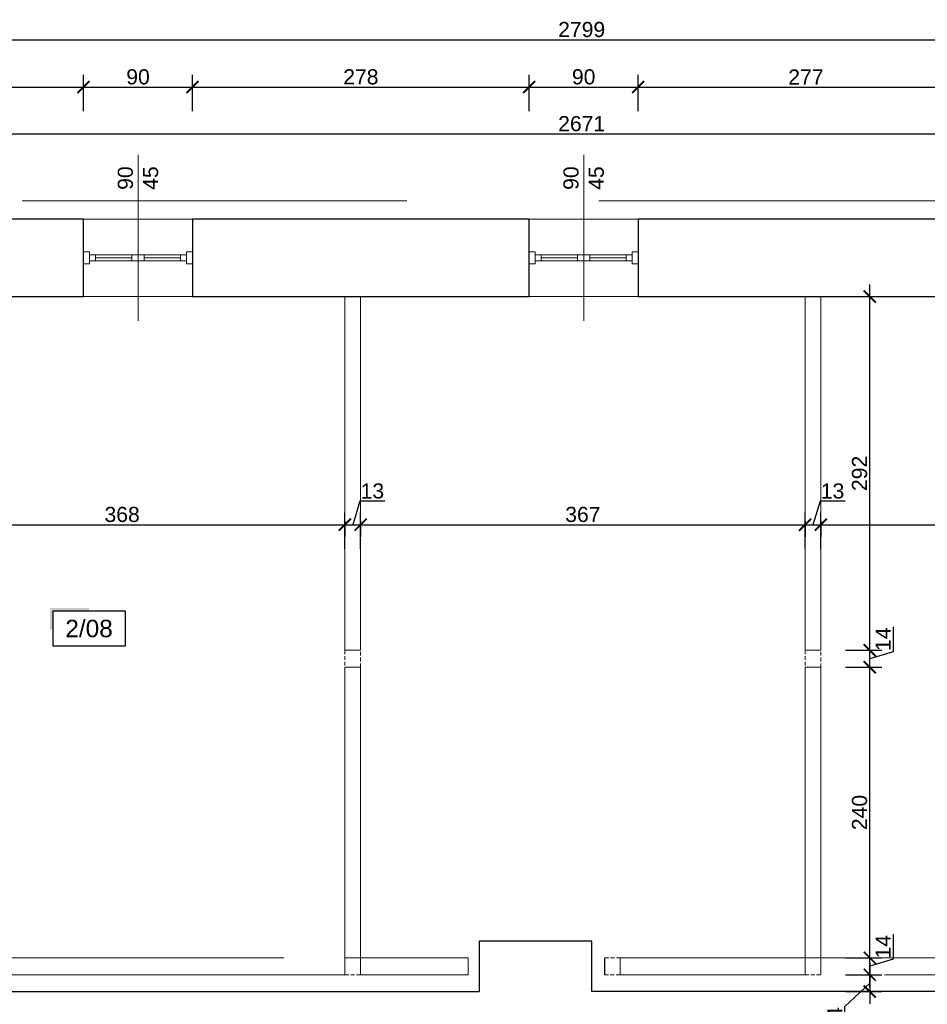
# Model space of a CAD drawing. Header units: millimetres. Extents: x 2709036 to 2756280, y 168165 to 192362.
# Tile 148 of 192: x 2725087 to 2725837, y 186406 to 187219. Entities that reach past the tile are written whole.
import ezdxf
from ezdxf.enums import TextEntityAlignment as Align

# ---------------------------------------------------------------- set-up
doc = ezdxf.new("R2010")
doc.units = ezdxf.units.MM
doc.header["$MEASUREMENT"] = 0
doc.linetypes.add('HIDDEN2', pattern=[4.7625, 3.175, -1.5875])
doc.layers.add('6 - OPISY', color=7, linetype='Continuous')
for name, color, linetype, lineweight in [('__MAZ_OPIS_STOLARKA', 7, 'Continuous', 0), ('__MAZ_SCHODY', 7, 'Continuous', 0), ('__MAZ_STOLARKA OKIENNA', 7, 'Continuous', 9), ('__MAZ_WYMIARY', 7, 'Continuous', 9), ('__MAZ_ŚCIANY ISTNIEJĄCE', 7, 'Continuous', 30), ('A-Wall-Open', 8, 'Continuous', 15)]:
    doc.layers.add(name, color=color, linetype=linetype, lineweight=lineweight)
doc.styles.add('Arial', font='arial.ttf')
doc.styles.add('Dimensions', font='arial.ttf')
doc.styles.get("Standard").update_dxf_attribs({"font": 'arial.ttf'})
doc.styles.add('styl1', font='arial.ttf')
doc.dimstyles.new('100', dxfattribs={"dimtxt": 10, "dimasz": 10, "dimexe": 18, "dimexo": 15, "dimgap": 9, "dimtad": 1, "dimdec": 1, "dimrnd": 0.5, "dimdsep": 46, "dimtxsty": 'Dimensions', "dimblk": 'ARCHTICK', "dimcen": 9, "dimdle": 10, "dimadec": 1, "dimazin": 2, "dimtfac": 1, "dimtdec": 4, "dimtofl": 0, "dimtmove": 2, "dimatfit": 3, "dimfxl": 1, "dimtolj": 1, "dimtzin": 0, "dimarcsym": 0})

# ---------------------------------------------------------------- blocks, each defined once
blk = doc.blocks.new('*U9')
at = {"ltscale": 10}
blk.add_hatch(color=256, dxfattribs=at).paths.add_polyline_path([(0, 26), (-25, 26), (-27, 26), (-27, 11.46), (-25, 11.46), (-25, 24), (0, 24)])
blk.add_lwpolyline([(-25, 0), (25, 0), (25, 24), (-25, 24)], close=True, dxfattribs=at)
at = {"layer": '6 - OPISY'}
for tag, p in [('NRPOM', (0, 6)), ('WYSPOM', (3.39, -15.66))]:
    blk.add_attdef(tag, text='', height=12, dxfattribs=at).set_placement(p, align=Align.CENTER)
blk = doc.blocks.new('_ArchTick')
at = {"color": 0, "linetype": 'ByBlock', "const_width": 0.15}
blk.add_lwpolyline([(-0.5, -0.5), (0.5, 0.5)], dxfattribs=at)
blk = doc.blocks.new('*D536')
at = {"layer": '__MAZ_WYMIARY', "color": 0, "lineweight": -2}
for p, q in [((2724977.82, 186802.16), (2725365.82, 186802.16)), ((2724987.82, 186805.05), (2724987.82, 186792.16)), ((2725355.82, 186805.05), (2725355.82, 186792.16))]:
    blk.add_line(p, q, dxfattribs=at)
at = {"layer": 'Defpoints', "color": 0, "lineweight": 30}
for p in [(2724987.82, 186820.05), (2725355.82, 186820.05), (2725355.82, 186802.16)]:
    blk.add_point(p, dxfattribs=at)
at = {"layer": '__MAZ_WYMIARY', "color": 0, "lineweight": -2, "xscale": 10, "yscale": 10, "zscale": 10, "rotation": 180}
blk.add_blockref('_ArchTick', (2724987.82, 186802.16), dxfattribs=at)
at = {"layer": '__MAZ_WYMIARY', "color": 0, "lineweight": -2, "xscale": 10, "yscale": 10, "zscale": 10}
blk.add_blockref('_ArchTick', (2725355.82, 186802.16), dxfattribs=at)
at = {"layer": '__MAZ_WYMIARY', "color": 0, "lineweight": 5, "insert": (2725171.82, 186810.54), "char_height": 12.5, "attachment_point": 5, "style": 'Arial'}
blk.add_mtext('\\A1;368', dxfattribs=at)
blk = doc.blocks.new('*D537')
at = {"layer": '__MAZ_WYMIARY', "color": 0, "lineweight": -2}
for p, q in [((2725358.82, 186802.16), (2725745.82, 186802.16)), ((2725368.82, 186805.05), (2725368.82, 186792.16)), ((2725735.82, 186805.05), (2725735.82, 186792.16))]:
    blk.add_line(p, q, dxfattribs=at)
at = {"layer": 'Defpoints', "color": 0, "lineweight": 30}
for p in [(2725368.82, 186820.05), (2725735.82, 186820.05), (2725735.82, 186802.16)]:
    blk.add_point(p, dxfattribs=at)
at = {"layer": '__MAZ_WYMIARY', "color": 0, "lineweight": -2, "xscale": 10, "yscale": 10, "zscale": 10, "rotation": 180}
blk.add_blockref('_ArchTick', (2725368.82, 186802.16), dxfattribs=at)
at = {"layer": '__MAZ_WYMIARY', "color": 0, "lineweight": -2, "xscale": 10, "yscale": 10, "zscale": 10}
blk.add_blockref('_ArchTick', (2725735.82, 186802.16), dxfattribs=at)
at = {"layer": '__MAZ_WYMIARY', "color": 0, "lineweight": 5, "insert": (2725552.32, 186810.54), "char_height": 12.5, "attachment_point": 5, "style": 'Arial'}
blk.add_mtext('\\A1;367', dxfattribs=at)
blk = doc.blocks.new('*D538')
at = {"layer": '__MAZ_WYMIARY', "color": 0, "lineweight": -2}
for p, q in [((2725738.82, 186802.16), (2726128.82, 186802.16)), ((2725748.82, 186805.05), (2725748.82, 186792.16)), ((2726118.82, 186805.05), (2726118.82, 186792.16))]:
    blk.add_line(p, q, dxfattribs=at)
at = {"layer": 'Defpoints', "color": 0, "lineweight": 30}
for p in [(2725748.82, 186820.05), (2726118.82, 186820.05), (2726118.82, 186802.16)]:
    blk.add_point(p, dxfattribs=at)
at = {"layer": '__MAZ_WYMIARY', "color": 0, "lineweight": -2, "xscale": 10, "yscale": 10, "zscale": 10, "rotation": 180}
blk.add_blockref('_ArchTick', (2725748.82, 186802.16), dxfattribs=at)
at = {"layer": '__MAZ_WYMIARY', "color": 0, "lineweight": -2, "xscale": 10, "yscale": 10, "zscale": 10}
blk.add_blockref('_ArchTick', (2726118.82, 186802.16), dxfattribs=at)
at = {"layer": '__MAZ_WYMIARY', "color": 0, "lineweight": 5, "insert": (2725933.82, 186810.54), "char_height": 12.5, "attachment_point": 5, "style": 'Arial'}
blk.add_mtext('\\A1;370', dxfattribs=at)
blk = doc.blocks.new('*D542')
at = {"layer": '__MAZ_WYMIARY', "color": 0, "lineweight": -2}
for p, q in [((2724151.82, 187182.63), (2724151.82, 187212.63)), ((2726950.82, 187182.63), (2726950.82, 187212.63)), ((2724141.82, 187202.63), (2726960.82, 187202.63))]:
    blk.add_line(p, q, dxfattribs=at)
at = {"layer": 'Defpoints', "color": 0, "lineweight": 30}
for p in [(2726950.82, 187202.63), (2724151.82, 187054.55), (2726950.82, 187054.55)]:
    blk.add_point(p, dxfattribs=at)
at = {"layer": '__MAZ_WYMIARY', "color": 0, "lineweight": -2, "xscale": 10, "yscale": 10, "zscale": 10, "rotation": 180}
blk.add_blockref('_ArchTick', (2724151.82, 187202.63), dxfattribs=at)
at = {"layer": '__MAZ_WYMIARY', "color": 0, "lineweight": -2, "xscale": 10, "yscale": 10, "zscale": 10}
blk.add_blockref('_ArchTick', (2726950.82, 187202.63), dxfattribs=at)
at = {"layer": '__MAZ_WYMIARY', "color": 0, "lineweight": 5, "insert": (2725551.32, 187211.01), "char_height": 12.5, "attachment_point": 5, "style": 'Arial'}
blk.add_mtext('\\A1;2799', dxfattribs=at)
blk = doc.blocks.new('*D560')
at = {"layer": '__MAZ_WYMIARY', "color": 0, "lineweight": -2}
for p, q in [((2724215.82, 187104.89), (2724215.82, 187134.89)), ((2726886.82, 187104.89), (2726886.82, 187134.89)), ((2724205.82, 187124.89), (2726896.82, 187124.89))]:
    blk.add_line(p, q, dxfattribs=at)
at = {"layer": 'Defpoints', "color": 0, "lineweight": 30}
for p in [(2726886.82, 187124.89), (2724215.82, 186990.55), (2726886.82, 186990.55)]:
    blk.add_point(p, dxfattribs=at)
at = {"layer": '__MAZ_WYMIARY', "color": 0, "lineweight": -2, "xscale": 10, "yscale": 10, "zscale": 10, "rotation": 180}
blk.add_blockref('_ArchTick', (2724215.82, 187124.89), dxfattribs=at)
at = {"layer": '__MAZ_WYMIARY', "color": 0, "lineweight": -2, "xscale": 10, "yscale": 10, "zscale": 10}
blk.add_blockref('_ArchTick', (2726886.82, 187124.89), dxfattribs=at)
at = {"layer": '__MAZ_WYMIARY', "color": 0, "lineweight": 5, "insert": (2725551.32, 187133.27), "char_height": 12.5, "attachment_point": 5, "style": 'Arial'}
blk.add_mtext('\\A1;2671', dxfattribs=at)
blk = doc.blocks.new('*D564')
at = {"layer": '__MAZ_WYMIARY', "color": 0, "lineweight": -2}
for p, q in [((2724860.98, 187143.58), (2724860.98, 187173.58)), ((2725139.98, 187143.58), (2725139.98, 187173.58)), ((2724850.98, 187163.58), (2725149.98, 187163.58))]:
    blk.add_line(p, q, dxfattribs=at)
at = {"layer": 'Defpoints', "color": 0, "lineweight": 30}
for p in [(2725139.98, 187163.58), (2724860.98, 187054.55), (2725139.98, 187054.55)]:
    blk.add_point(p, dxfattribs=at)
at = {"layer": '__MAZ_WYMIARY', "color": 0, "lineweight": -2, "xscale": 10, "yscale": 10, "zscale": 10, "rotation": 180}
blk.add_blockref('_ArchTick', (2724860.98, 187163.58), dxfattribs=at)
at = {"layer": '__MAZ_WYMIARY', "color": 0, "lineweight": -2, "xscale": 10, "yscale": 10, "zscale": 10}
blk.add_blockref('_ArchTick', (2725139.98, 187163.58), dxfattribs=at)
at = {"layer": '__MAZ_WYMIARY', "color": 0, "lineweight": 5, "insert": (2725000.48, 187171.96), "char_height": 12.5, "attachment_point": 5, "style": 'Arial'}
blk.add_mtext('\\A1;279', dxfattribs=at)
blk = doc.blocks.new('*D565')
at = {"layer": '__MAZ_WYMIARY', "color": 0, "lineweight": -2}
for p, q in [((2725139.98, 187143.58), (2725139.98, 187173.58)), ((2725229.98, 187143.58), (2725229.98, 187173.58)), ((2725129.98, 187163.58), (2725239.98, 187163.58))]:
    blk.add_line(p, q, dxfattribs=at)
at = {"layer": 'Defpoints', "color": 0, "lineweight": 30}
for p in [(2725229.98, 187163.58), (2725139.98, 187054.61), (2725229.98, 187054.55)]:
    blk.add_point(p, dxfattribs=at)
at = {"layer": '__MAZ_WYMIARY', "color": 0, "lineweight": -2, "xscale": 10, "yscale": 10, "zscale": 10, "rotation": 180}
blk.add_blockref('_ArchTick', (2725139.98, 187163.58), dxfattribs=at)
at = {"layer": '__MAZ_WYMIARY', "color": 0, "lineweight": -2, "xscale": 10, "yscale": 10, "zscale": 10}
blk.add_blockref('_ArchTick', (2725229.98, 187163.58), dxfattribs=at)
at = {"layer": '__MAZ_WYMIARY', "color": 0, "lineweight": 5, "insert": (2725184.98, 187171.96), "char_height": 12.5, "attachment_point": 5, "style": 'Arial'}
blk.add_mtext('\\A1;90', dxfattribs=at)
blk = doc.blocks.new('*D566')
at = {"layer": '__MAZ_WYMIARY', "color": 0, "lineweight": -2}
for p, q in [((2725229.98, 187143.58), (2725229.98, 187173.58)), ((2725507.98, 187143.58), (2725507.98, 187173.58)), ((2725219.98, 187163.58), (2725517.98, 187163.58))]:
    blk.add_line(p, q, dxfattribs=at)
at = {"layer": 'Defpoints', "color": 0, "lineweight": 30}
for p in [(2725507.98, 187163.58), (2725229.98, 187054.55), (2725507.98, 187054.55)]:
    blk.add_point(p, dxfattribs=at)
at = {"layer": '__MAZ_WYMIARY', "color": 0, "lineweight": -2, "xscale": 10, "yscale": 10, "zscale": 10, "rotation": 180}
blk.add_blockref('_ArchTick', (2725229.98, 187163.58), dxfattribs=at)
at = {"layer": '__MAZ_WYMIARY', "color": 0, "lineweight": -2, "xscale": 10, "yscale": 10, "zscale": 10}
blk.add_blockref('_ArchTick', (2725507.98, 187163.58), dxfattribs=at)
at = {"layer": '__MAZ_WYMIARY', "color": 0, "lineweight": 5, "insert": (2725368.98, 187171.96), "char_height": 12.5, "attachment_point": 5, "style": 'Arial'}
blk.add_mtext('\\A1;278', dxfattribs=at)
blk = doc.blocks.new('*D567')
at = {"layer": '__MAZ_WYMIARY', "color": 0, "lineweight": -2}
for p, q in [((2725507.98, 187143.58), (2725507.98, 187173.58)), ((2725597.98, 187143.58), (2725597.98, 187173.58)), ((2725497.98, 187163.58), (2725607.98, 187163.58))]:
    blk.add_line(p, q, dxfattribs=at)
at = {"layer": 'Defpoints', "color": 0, "lineweight": 30}
for p in [(2725597.98, 187163.58), (2725507.98, 187054.55), (2725597.98, 187054.55)]:
    blk.add_point(p, dxfattribs=at)
at = {"layer": '__MAZ_WYMIARY', "color": 0, "lineweight": -2, "xscale": 10, "yscale": 10, "zscale": 10, "rotation": 180}
blk.add_blockref('_ArchTick', (2725507.98, 187163.58), dxfattribs=at)
at = {"layer": '__MAZ_WYMIARY', "color": 0, "lineweight": -2, "xscale": 10, "yscale": 10, "zscale": 10}
blk.add_blockref('_ArchTick', (2725597.98, 187163.58), dxfattribs=at)
at = {"layer": '__MAZ_WYMIARY', "color": 0, "lineweight": 5, "insert": (2725552.98, 187171.96), "char_height": 12.5, "attachment_point": 5, "style": 'Arial'}
blk.add_mtext('\\A1;90', dxfattribs=at)
blk = doc.blocks.new('*D568')
at = {"layer": '__MAZ_WYMIARY', "color": 0, "lineweight": -2}
for p, q in [((2725597.98, 187143.58), (2725597.98, 187173.58)), ((2725874.98, 187143.58), (2725874.98, 187173.58)), ((2725587.98, 187163.58), (2725884.98, 187163.58))]:
    blk.add_line(p, q, dxfattribs=at)
at = {"layer": 'Defpoints', "color": 0, "lineweight": 30}
for p in [(2725874.98, 187163.58), (2725597.98, 187054.55), (2725874.98, 187054.55)]:
    blk.add_point(p, dxfattribs=at)
at = {"layer": '__MAZ_WYMIARY', "color": 0, "lineweight": -2, "xscale": 10, "yscale": 10, "zscale": 10, "rotation": 180}
blk.add_blockref('_ArchTick', (2725597.98, 187163.58), dxfattribs=at)
at = {"layer": '__MAZ_WYMIARY', "color": 0, "lineweight": -2, "xscale": 10, "yscale": 10, "zscale": 10}
blk.add_blockref('_ArchTick', (2725874.98, 187163.58), dxfattribs=at)
at = {"layer": '__MAZ_WYMIARY', "color": 0, "lineweight": 5, "insert": (2725736.48, 187171.85), "char_height": 12.5, "attachment_point": 5, "style": 'Arial'}
blk.add_mtext('\\A1;277', dxfattribs=at)
blk = doc.blocks.new('*D627')
at = {"layer": '__MAZ_WYMIARY', "color": 0, "lineweight": -2}
for p, q in [((2725789.21, 186440.46), (2725789.21, 186406.55)), ((2725769.21, 186430.46), (2725799.21, 186430.46)), ((2725768.72, 186404.34), (2725789.21, 186423.51)), ((2725769.21, 186416.55), (2725799.21, 186416.55)), ((2725768.72, 186383.66), (2725768.72, 186404.34))]:
    blk.add_line(p, q, dxfattribs=at)
at = {"layer": 'Defpoints', "color": 0, "lineweight": 30}
for p in [(2725748.82, 186430.46), (2725748.82, 186416.55), (2725789.21, 186416.55)]:
    blk.add_point(p, dxfattribs=at)
at = {"layer": '__MAZ_WYMIARY', "color": 0, "lineweight": -2, "xscale": 10, "yscale": 10, "zscale": 10}
for p, rotation in [((2725789.21, 186430.46), 90), ((2725789.21, 186416.55), 270)]:
    blk.add_blockref('_ArchTick', p, dxfattribs=dict(at, rotation=rotation))
at = {"layer": '__MAZ_WYMIARY', "color": 0, "lineweight": 5, "insert": (2725760.45, 186394), "char_height": 12.5, "attachment_point": 5, "rotation": 90, "style": 'Arial'}
blk.add_mtext('\\A1;14', dxfattribs=at)
blk = doc.blocks.new('*D628')
at = {"layer": '__MAZ_WYMIARY', "color": 0, "lineweight": -2}
for p, q in [((2725808.48, 186463.93), (2725808.48, 186443.25)), ((2725789.21, 186420.46), (2725789.21, 186454.46)), ((2725769.21, 186444.46), (2725799.21, 186444.46)), ((2725808.48, 186443.25), (2725789.21, 186437.46)), ((2725769.21, 186430.46), (2725799.21, 186430.46))]:
    blk.add_line(p, q, dxfattribs=at)
at = {"layer": 'Defpoints', "color": 0, "lineweight": 30}
for p in [(2725748.88, 186444.46), (2725789.21, 186444.46), (2725748.88, 186430.46)]:
    blk.add_point(p, dxfattribs=at)
at = {"layer": '__MAZ_WYMIARY', "color": 0, "lineweight": -2, "xscale": 10, "yscale": 10, "zscale": 10}
for p, rotation in [((2725789.21, 186444.46), 90), ((2725789.21, 186430.46), 270)]:
    blk.add_blockref('_ArchTick', p, dxfattribs=dict(at, rotation=rotation))
at = {"layer": '__MAZ_WYMIARY', "color": 0, "lineweight": 5, "insert": (2725800.21, 186453.59), "char_height": 12.5, "attachment_point": 5, "rotation": 90, "style": 'Arial'}
blk.add_mtext('\\A1;14', dxfattribs=at)
blk = doc.blocks.new('*D629')
at = {"layer": '__MAZ_WYMIARY', "color": 0, "lineweight": -2}
for p, q in [((2725789.21, 186434.46), (2725789.21, 186694.46)), ((2725769.21, 186684.46), (2725799.21, 186684.46)), ((2725769.21, 186444.46), (2725799.21, 186444.46))]:
    blk.add_line(p, q, dxfattribs=at)
at = {"layer": 'Defpoints', "color": 0, "lineweight": 30}
for p in [(2725748.82, 186684.46), (2725789.21, 186684.46), (2725748.82, 186444.46)]:
    blk.add_point(p, dxfattribs=at)
at = {"layer": '__MAZ_WYMIARY', "color": 0, "lineweight": -2, "xscale": 10, "yscale": 10, "zscale": 10}
for p, rotation in [((2725789.21, 186684.46), 90), ((2725789.21, 186444.46), 270)]:
    blk.add_blockref('_ArchTick', p, dxfattribs=dict(at, rotation=rotation))
at = {"layer": '__MAZ_WYMIARY', "color": 0, "lineweight": 5, "insert": (2725780.82, 186564.46), "char_height": 12.5, "attachment_point": 5, "rotation": 90, "style": 'Arial'}
blk.add_mtext('\\A1;240', dxfattribs=at)
blk = doc.blocks.new('*D630')
at = {"layer": '__MAZ_WYMIARY', "color": 0, "lineweight": -2}
for p, q in [((2725808.48, 186717.93), (2725808.48, 186697.25)), ((2725789.21, 186674.46), (2725789.21, 186708.46)), ((2725769.21, 186698.46), (2725799.21, 186698.46)), ((2725808.48, 186697.25), (2725789.21, 186691.46)), ((2725769.21, 186684.46), (2725799.21, 186684.46))]:
    blk.add_line(p, q, dxfattribs=at)
at = {"layer": 'Defpoints', "color": 0, "lineweight": 30}
for p in [(2725748.82, 186698.46), (2725789.21, 186698.46), (2725748.82, 186684.46)]:
    blk.add_point(p, dxfattribs=at)
at = {"layer": '__MAZ_WYMIARY', "color": 0, "lineweight": -2, "xscale": 10, "yscale": 10, "zscale": 10}
for p, rotation in [((2725789.21, 186698.46), 90), ((2725789.21, 186684.46), 270)]:
    blk.add_blockref('_ArchTick', p, dxfattribs=dict(at, rotation=rotation))
at = {"layer": '__MAZ_WYMIARY', "color": 0, "lineweight": 5, "insert": (2725800.21, 186707.59), "char_height": 12.5, "attachment_point": 5, "rotation": 90, "style": 'Arial'}
blk.add_mtext('\\A1;14', dxfattribs=at)
blk = doc.blocks.new('*D631')
at = {"layer": '__MAZ_WYMIARY', "color": 0, "lineweight": -2}
for p, q in [((2725789.21, 186688.46), (2725789.21, 187000.55)), ((2725769.21, 186990.55), (2725799.21, 186990.55)), ((2725769.21, 186698.46), (2725799.21, 186698.46))]:
    blk.add_line(p, q, dxfattribs=at)
at = {"layer": 'Defpoints', "color": 0, "lineweight": 30}
for p in [(2725748.82, 186990.55), (2725789.21, 186990.55), (2725748.82, 186698.46)]:
    blk.add_point(p, dxfattribs=at)
at = {"layer": '__MAZ_WYMIARY', "color": 0, "lineweight": -2, "xscale": 10, "yscale": 10, "zscale": 10}
for p, rotation in [((2725789.21, 186990.55), 90), ((2725789.21, 186698.46), 270)]:
    blk.add_blockref('_ArchTick', p, dxfattribs=dict(at, rotation=rotation))
at = {"layer": '__MAZ_WYMIARY', "color": 0, "lineweight": 5, "insert": (2725780.82, 186844.51), "char_height": 12.5, "attachment_point": 5, "rotation": 90, "style": 'Arial'}
blk.add_mtext('\\A1;292', dxfattribs=at)
blk = doc.blocks.new('*D635')
at = {"layer": '__MAZ_WYMIARY', "color": 0, "lineweight": -2}
for p, q in [((2725748.14, 186821.54), (2725742.32, 186802.16)), ((2725768.87, 186821.54), (2725748.14, 186821.54)), ((2725735.82, 186782.16), (2725735.82, 186812.16)), ((2725748.82, 186782.16), (2725748.82, 186812.16)), ((2725725.82, 186802.16), (2725758.82, 186802.16))]:
    blk.add_line(p, q, dxfattribs=at)
at = {"layer": 'Defpoints', "color": 0, "lineweight": 30}
for p in [(2725748.82, 186802.16), (2725735.82, 186698.46), (2725748.82, 186698.46)]:
    blk.add_point(p, dxfattribs=at)
at = {"layer": '__MAZ_WYMIARY', "color": 0, "lineweight": -2, "xscale": 10, "yscale": 10, "zscale": 10, "rotation": 180}
blk.add_blockref('_ArchTick', (2725735.82, 186802.16), dxfattribs=at)
at = {"layer": '__MAZ_WYMIARY', "color": 0, "lineweight": -2, "xscale": 10, "yscale": 10, "zscale": 10}
blk.add_blockref('_ArchTick', (2725748.82, 186802.16), dxfattribs=at)
at = {"layer": '__MAZ_WYMIARY', "color": 0, "lineweight": 5, "insert": (2725758.5, 186829.93), "char_height": 12.5, "attachment_point": 5, "style": 'Arial'}
blk.add_mtext('\\A1;13', dxfattribs=at)
blk = doc.blocks.new('*D636')
at = {"layer": '__MAZ_WYMIARY', "color": 0, "lineweight": -2}
for p, q in [((2725368.14, 186821.54), (2725362.32, 186802.16)), ((2725388.87, 186821.54), (2725368.14, 186821.54)), ((2725355.82, 186782.16), (2725355.82, 186812.16)), ((2725368.82, 186782.16), (2725368.82, 186812.16)), ((2725345.82, 186802.16), (2725378.82, 186802.16))]:
    blk.add_line(p, q, dxfattribs=at)
at = {"layer": 'Defpoints', "color": 0, "lineweight": 30}
for p in [(2725368.82, 186802.16), (2725355.82, 186698.46), (2725368.82, 186698.46)]:
    blk.add_point(p, dxfattribs=at)
at = {"layer": '__MAZ_WYMIARY', "color": 0, "lineweight": -2, "xscale": 10, "yscale": 10, "zscale": 10, "rotation": 180}
blk.add_blockref('_ArchTick', (2725355.82, 186802.16), dxfattribs=at)
at = {"layer": '__MAZ_WYMIARY', "color": 0, "lineweight": -2, "xscale": 10, "yscale": 10, "zscale": 10}
blk.add_blockref('_ArchTick', (2725368.82, 186802.16), dxfattribs=at)
at = {"layer": '__MAZ_WYMIARY', "color": 0, "lineweight": 5, "insert": (2725378.5, 186829.93), "char_height": 12.5, "attachment_point": 5, "style": 'Arial'}
blk.add_mtext('\\A1;13', dxfattribs=at)

msp = doc.modelspace()

# ---------------------------------------------------------------- linework, layer by layer
at = {"layer": '__MAZ_OPIS_STOLARKA', "color": 252}
for points in [[(2725184.98, 186970.58), (2725184.98, 187107.66)], [(2725552.98, 186970.58), (2725552.98, 187107.66)]]:
    msp.add_lwpolyline(points, dxfattribs=at)
at = {"layer": '__MAZ_SCHODY', "color": 252, "linetype": 'HIDDEN2', "lineweight": 5}
for p, q in [((2725229.98, 187054.55), (2725139.98, 187054.55)), ((2725597.98, 187054.55), (2725507.98, 187054.55)), ((2725139.98, 186990.55), (2725229.98, 186990.55)), ((2725507.98, 186990.55), (2725597.98, 186990.55)), ((2725355.82, 186698.46), (2725355.82, 186684.46)), ((2725368.82, 186698.46), (2725355.82, 186698.46)), ((2725368.82, 186684.46), (2725368.82, 186698.46)), ((2725735.82, 186698.46), (2725735.82, 186684.46)), ((2725748.82, 186698.46), (2725735.82, 186698.46)), ((2725748.82, 186684.46), (2725748.82, 186698.46)), ((2725355.82, 186684.46), (2725368.82, 186684.46)), ((2725735.82, 186684.46), (2725748.82, 186684.46)), ((2725355.82, 186444.46), (2725355.82, 186430.46)), ((2725368.82, 186444.46), (2725355.82, 186444.46)), ((2725368.82, 186430.46), (2725368.82, 186444.46)), ((2725583.16, 186444.46), (2725570.16, 186444.46)), ((2725583.16, 186430.46), (2725583.16, 186444.46)), ((2725735.82, 186444.46), (2725735.82, 186430.46)), ((2725748.82, 186444.46), (2725735.82, 186444.46)), ((2725748.82, 186430.46), (2725748.82, 186444.46)), ((2725355.82, 186430.46), (2725368.82, 186430.46)), ((2725570.16, 186430.46), (2725583.16, 186430.46)), ((2725735.82, 186430.46), (2725748.82, 186430.46))]:
    msp.add_line(p, q, dxfattribs=at)
at = {"layer": '__MAZ_STOLARKA OKIENNA', "color": 252, "linetype": 'Continuous'}
for p, q in [((2725139.98, 187054.55), (2725229.98, 187054.55)), ((2725507.98, 187054.55), (2725597.98, 187054.55)), ((2725149.98, 187020.05), (2725149.98, 187025.05)), ((2725149.98, 187022.55), (2725179.98, 187022.55)), ((2725179.98, 187020.05), (2725179.98, 187025.05)), ((2725189.98, 187020.05), (2725189.98, 187025.05)), ((2725219.98, 187022.55), (2725189.98, 187022.55)), ((2725219.98, 187020.05), (2725219.98, 187025.05)), ((2725517.98, 187020.05), (2725517.98, 187025.05)), ((2725517.98, 187022.55), (2725547.98, 187022.55)), ((2725547.98, 187020.05), (2725547.98, 187025.05)), ((2725557.98, 187020.05), (2725557.98, 187025.05)), ((2725587.98, 187022.55), (2725557.98, 187022.55)), ((2725587.98, 187020.05), (2725587.98, 187025.05)), ((2725139.98, 186990.55), (2725229.98, 186990.55)), ((2725507.98, 186990.55), (2725597.98, 186990.55))]:
    msp.add_line(p, q, dxfattribs=at)
for points in [[(2725144.98, 187027.55), (2725139.98, 187027.55), (2725139.98, 187017.55), (2725144.98, 187017.55)], [(2725144.98, 187020.05), (2725144.98, 187025.05), (2725184.98, 187025.05), (2725184.98, 187020.05)], [(2725224.98, 187020.05), (2725224.98, 187025.05), (2725184.98, 187025.05), (2725184.98, 187020.05)], [(2725224.98, 187027.55), (2725229.98, 187027.55), (2725229.98, 187017.55), (2725224.98, 187017.55)], [(2725512.98, 187027.55), (2725507.98, 187027.55), (2725507.98, 187017.55), (2725512.98, 187017.55)], [(2725512.98, 187020.05), (2725512.98, 187025.05), (2725552.98, 187025.05), (2725552.98, 187020.05)], [(2725592.98, 187020.05), (2725592.98, 187025.05), (2725552.98, 187025.05), (2725552.98, 187020.05)], [(2725592.98, 187027.55), (2725597.98, 187027.55), (2725597.98, 187017.55), (2725592.98, 187017.55)]]:
    msp.add_lwpolyline(points, close=True, dxfattribs=at)
at = {"layer": '__MAZ_ŚCIANY ISTNIEJĄCE', "color": 252, "ltscale": 15}
for p, q in [((2725139.98, 187054.55), (2724991.92, 187054.55)), ((2725139.98, 186990.55), (2725139.98, 187054.55)), ((2725229.98, 187054.55), (2725229.98, 186990.55)), ((2725507.98, 187054.55), (2725229.98, 187054.55)), ((2725507.98, 186990.55), (2725507.98, 187054.55)), ((2725597.98, 187054.55), (2725597.98, 186990.55)), ((2725748.3, 187054.55), (2725597.98, 187054.55)), ((2725874.98, 187054.55), (2725748.3, 187054.55)), ((2724991.92, 186990.55), (2725139.98, 186990.55)), ((2725229.98, 186990.55), (2725507.98, 186990.55)), ((2725597.98, 186990.55), (2725748.3, 186990.55)), ((2725748.3, 186990.55), (2725874.98, 186990.55)), ((2725559.66, 186458.25), (2725466.66, 186458.25)), ((2725466.66, 186458.25), (2725466.66, 186416.55)), ((2725559.66, 186416.55), (2725559.66, 186458.25)), ((2725570.16, 186444.46), (2725570.16, 186430.46)), ((2724574.17, 186416.55), (2725466.66, 186416.55)), ((2726489.7, 186416.55), (2725559.66, 186416.55))]:
    msp.add_line(p, q, dxfattribs=at)
at = {"layer": 'A-Wall-Open', "color": 252, "linetype": 'HIDDEN2', "ltscale": 100}
for points in [[(2724136.82, 187069.55), (2726965.82, 187069.55), (2726965.82, 185745.55), (2724136.82, 185745.55)], [(2725355.82, 186444.46), (2725368.82, 186444.46), (2725368.82, 186684.46), (2725355.82, 186684.46)], [(2725735.82, 186444.46), (2725748.82, 186444.46), (2725748.82, 186684.46), (2725735.82, 186684.46)], [(2725355.82, 186430.46), (2724987.82, 186430.46), (2724987.82, 186444.46), (2725355.82, 186444.46)], [(2725368.82, 186444.46), (2725457.64, 186444.46), (2725457.64, 186430.46), (2725368.82, 186430.46)], [(2725583.16, 186444.46), (2725735.82, 186444.46), (2725735.82, 186430.46), (2725583.16, 186430.46)], [(2725748.82, 186444.46), (2726118.82, 186444.46), (2726118.82, 186430.46), (2725748.82, 186430.46)]]:
    msp.add_lwpolyline(points, close=True, dxfattribs=at)
at = {"layer": 'A-Wall-Open', "color": 252, "ltscale": 100}
for points in [[(2725355.82, 186698.46), (2725368.82, 186698.46), (2725368.82, 186990.55), (2725355.82, 186990.55)], [(2725735.82, 186698.46), (2725748.82, 186698.46), (2725748.82, 186990.55), (2725735.82, 186990.55)]]:
    msp.add_lwpolyline(points, close=True, dxfattribs=at)

# ---------------------------------------------------------------- block references
at = {"layer": '6 - OPISY', "color": 252, "xscale": 1.2, "yscale": 1.2, "zscale": 1.2}
msp.add_blockref('*U9', (2725144.55, 186702.03), dxfattribs=at).add_auto_attribs({'NRPOM': '2/08'})

# ---------------------------------------------------------------- texts
at = {"layer": '__MAZ_OPIS_STOLARKA', "color": 252, "char_height": 12.5, "width": 38.3096, "attachment_point": 5, "rotation": 90, "style": 'styl1'}
for insert in [(2725184.98, 187088.39), (2725552.98, 187088.39)]:
    msp.add_mtext('90\\P45', dxfattribs=dict(at, insert=insert))

# ---------------------------------------------------------------- dimensions: what is measured, and where the dimension line sits
at = {"layer": '__MAZ_WYMIARY', "color": 252, "lineweight": 5}
for base, p1, p2, picture, middle in [((2726950.82, 187202.63), (2724151.82, 187054.55), (2726950.82, 187054.55), '*D542', (2725551.32, 187211.01)), ((2725139.98, 187163.58), (2724860.98, 187054.55), (2725139.98, 187054.55), '*D564', (2725000.48, 187171.96)), ((2725229.98, 187163.58), (2725139.98, 187054.61), (2725229.98, 187054.55), '*D565', (2725184.98, 187171.96)), ((2725507.98, 187163.58), (2725229.98, 187054.55), (2725507.98, 187054.55), '*D566', (2725368.98, 187171.96)), ((2725597.98, 187163.58), (2725507.98, 187054.55), (2725597.98, 187054.55), '*D567', (2725552.98, 187171.96)), ((2725874.98, 187163.58), (2725597.98, 187054.55), (2725874.98, 187054.55), '*D568', (2725736.48, 187171.85)), ((2726886.82, 187124.89), (2724215.82, 186990.55), (2726886.82, 186990.55), '*D560', (2725551.32, 187133.27)), ((2725368.82, 186802.16), (2725355.82, 186698.46), (2725368.82, 186698.46), '*D636', (2725370.14, 186829.93)), ((2725748.82, 186802.16), (2725735.82, 186698.46), (2725748.82, 186698.46), '*D635', (2725750.14, 186829.93)), ((2725355.82, 186802.16), (2724987.82, 186820.05), (2725355.82, 186820.05), '*D536', (2725171.82, 186810.54)), ((2725735.82, 186802.16), (2725368.82, 186820.05), (2725735.82, 186820.05), '*D537', (2725552.32, 186810.54)), ((2726118.82, 186802.16), (2725748.82, 186820.05), (2726118.82, 186820.05), '*D538', (2725933.82, 186810.54))]:
    dim = msp.add_linear_dim(base=base, p1=p1, p2=p2, dimstyle='100', override={"dimtxt": 12.5, "dimexe": 10, "dimgap": 2, "dimdec": 0, "dimtxsty": 'Arial', "dimtmove": 1, "dimfxl": 20, "dimfxlon": 1}, dxfattribs=at)
    dim.commit()
    dim.dimension.update_dxf_attribs({"geometry": picture, "text_midpoint": middle})
for base, p1, p2, picture, middle in [((2725789.21, 186990.55), (2725748.82, 186698.46), (2725748.82, 186990.55), '*D631', (2725780.82, 186844.51)), ((2725789.21, 186698.46), (2725748.82, 186684.46), (2725748.82, 186698.46), '*D630', (2725800.21, 186699.25)), ((2725789.21, 186684.46), (2725748.82, 186444.46), (2725748.82, 186684.46), '*D629', (2725780.82, 186564.46)), ((2725789.21, 186444.46), (2725748.88, 186430.46), (2725748.88, 186444.46), '*D628', (2725800.21, 186445.25))]:
    dim = msp.add_linear_dim(base=base, p1=p1, p2=p2, angle=90, dimstyle='100', override={"dimtxt": 12.5, "dimexe": 10, "dimgap": 2, "dimdec": 0, "dimtxsty": 'Arial', "dimtmove": 1, "dimfxl": 20, "dimfxlon": 1}, dxfattribs=at)
    dim.commit()
    dim.dimension.update_dxf_attribs({"geometry": picture, "text_midpoint": middle})
dim = msp.add_linear_dim(base=(2725789.21, 186416.55), p1=(2725748.82, 186430.46), p2=(2725748.82, 186416.55), angle=90, dimstyle='100', override={"dimtxt": 12.5, "dimexe": 10, "dimgap": 2, "dimdec": 0, "dimtxsty": 'Arial', "dimtmove": 1, "dimfxl": 20, "dimfxlon": 1}, dxfattribs=at)
dim.commit()
dim.dimension.update_dxf_attribs({"geometry": '*D627', "text_midpoint": (2725768.72, 186402.34), "dimtype": 160})

doc.saveas('drawing.dxf')
